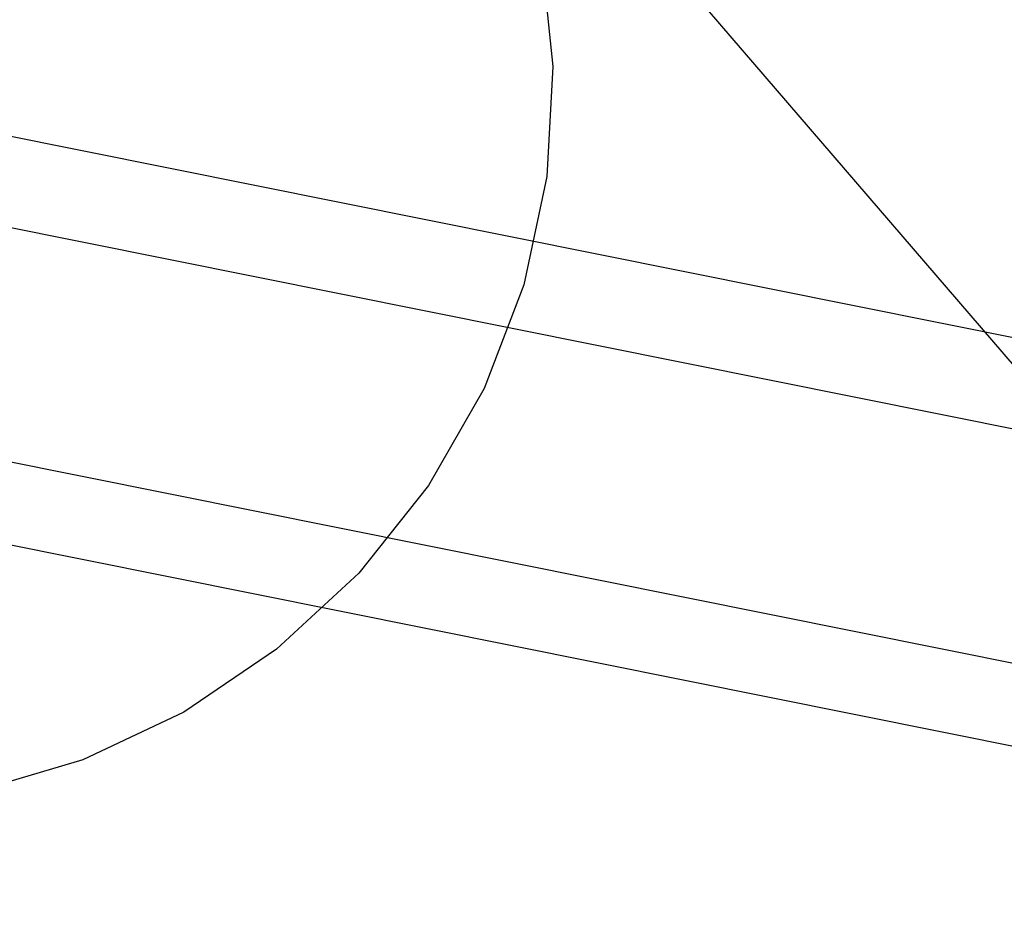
# Model space of a CAD drawing. Header units: millimetres. Extents: x 591 to 936, y 334 to 746.
# Tile 74 of 256: x 637.617 to 638.398, y 673.035 to 673.748. Entities that reach past the tile are written whole.
import ezdxf

# ---------------------------------------------------------------- set-up
doc = ezdxf.new("R2010")
doc.units = ezdxf.units.MM

msp = doc.modelspace()

# ---------------------------------------------------------------- linework, layer by layer
at = {"color": 7, "linetype": 'Continuous', "lineweight": 25}
for p, q in [((639.09881, 673.28433), (634.59517, 674.18889)), ((641.0168, 670.44061), (637.91083, 674.04926)), ((639.06039, 673.1062), (634.55676, 674.01075)), ((634.5465, 673.94728), (639.05014, 673.04272)), ((634.5465, 673.94725), (639.05014, 673.0427)), ((637.01859, 673.77484), (639.11018, 673.35474))]:
    msp.add_line(p, q, dxfattribs=at)
at = {"color": 7, "linetype": 'Continuous', "lineweight": 25, "flags": 128}
msp.add_lwpolyline([(638.03116, 673.79777), (638.04021, 673.7113), (638.03551, 673.62404), (638.01717, 673.53816), (637.98564, 673.45577), (637.9417, 673.37889), (637.88642, 673.30942), (637.82118, 673.24908), (637.74758, 673.19933), (637.66742, 673.16142), (637.58269, 673.13627), (637.49547, 673.1245), (637.4079, 673.12641), (637.32215, 673.14194), (637.24032, 673.17071), (637.16443, 673.21202), (637.09635, 673.26485), (637.03776, 673.32789), (636.99009, 673.3996), (636.95453, 673.47821), (636.93194, 673.56178), (636.92288, 673.64825), (636.92759, 673.73551), (636.94593, 673.82139)], dxfattribs=at)

doc.saveas('drawing.dxf')
